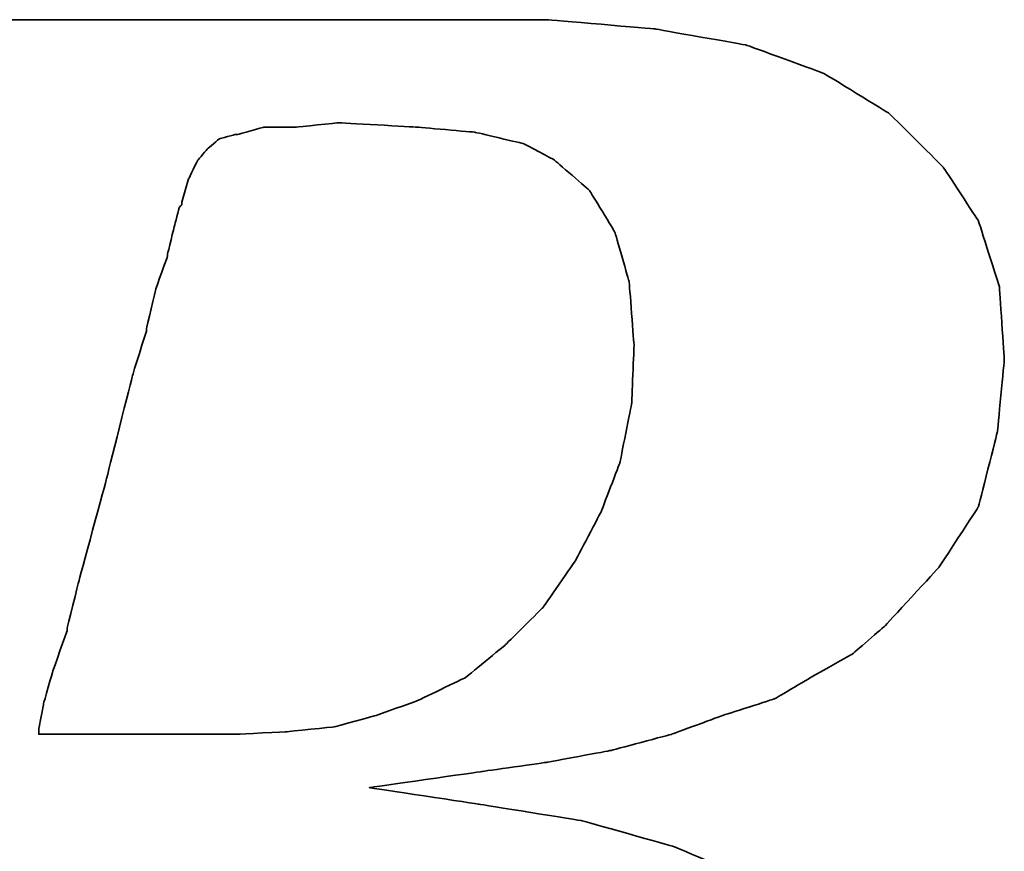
# Model space of a CAD drawing. Header units: millimetres. Extents: x 349 to 648, y 103 to 207.
# Tile 29 of 46: x 553.32 to 556.07, y 137.29 to 139.62. Entities that reach past the tile are written whole.
import ezdxf

# ---------------------------------------------------------------- set-up
doc = ezdxf.new("R2010")
doc.units = ezdxf.units.MM
doc.header["$LTSCALE"] = 0.15
doc.layers.add('DIM', color=4, linetype='CONTINUOUS')
doc.layers.add('layer 1', color=7, linetype='CONTINUOUS')

# ---------------------------------------------------------------- blocks, each defined once
blk = doc.blocks.new('TBI MOTION logo(完整正式版)')
at = {"layer": 'layer 1', "color": 22, "lineweight": 35}
for points, knots in [([(-64.65375, -6.86375), (-64.65375, -6.86375), (-64.84375, -7.29625), (-64.84375, -7.29625), (-64.84375, -7.29625), (-64.84375, -7.29625), (-64.86875, -7.34375), (-64.86875, -7.34375), (-64.86875, -7.34375), (-64.86875, -7.34375), (-64.86875, -7.36875), (-64.86875, -7.36875), (-64.86875, -7.36875), (-64.86875, -7.36875), (-65.15375, -7.65375), (-65.15375, -7.65375), (-65.15375, -7.65375), (-65.15375, -7.65375), (-65.17875, -7.65375), (-65.17875, -7.65375), (-65.17875, -7.65375), (-65.17875, -7.65375), (-65.20375, -7.67875), (-65.20375, -7.67875), (-65.20375, -7.67875), (-65.20375, -7.67875), (-65.58875, -7.87125), (-65.58875, -7.87125), (-65.58875, -7.87125), (-65.58875, -7.87125), (-65.63375, -7.87125), (-65.63375, -7.87125), (-65.63375, -7.87125), (-65.63375, -7.87125), (-65.65875, -7.89375), (-65.65875, -7.89375), (-65.65875, -7.89375), (-65.65875, -7.89375), (-66.09375, -7.94375), (-66.09375, -7.94375), (-66.09375, -7.94375), (-66.09375, -7.94375), (-66.11375, -7.94375), (-66.11375, -7.94375), (-66.11375, -7.94375), (-66.11375, -7.94375), (-66.16375, -7.94375), (-66.16375, -7.94375), (-66.16375, -7.94375), (-66.16375, -7.94375), (-66.30875, -7.94375), (-66.30875, -7.94375), (-66.30875, -7.94375), (-66.30875, -7.94375), (-66.69375, -7.94375), (-66.69375, -7.94375), (-66.69375, -7.94375), (-66.69375, -7.94375), (-67.07375, -7.94375), (-67.07375, -7.94375), (-67.07375, -7.94375), (-67.07375, -7.94375), (-67.12375, -7.94375), (-67.12375, -7.94375), (-67.12375, -7.94375), (-67.12375, -7.94375), (-67.12375, -7.96625), (-67.12375, -7.96625), (-67.12375, -7.96625), (-67.12375, -7.96625), (-67.14875, -7.99125), (-67.14875, -7.99125), (-67.14875, -7.99125), (-67.14875, -7.99125), (-67.24375, -8.34875), (-67.24375, -8.34875), (-67.24375, -8.34875), (-67.24375, -8.34875), (-67.31375, -8.68625), (-67.31375, -8.68625), (-67.31375, -8.68625), (-67.31375, -8.68625), (-67.26875, -8.68625), (-67.26875, -8.68625), (-67.26875, -8.68625), (-67.26875, -8.68625), (-67.07375, -8.68625), (-67.07375, -8.68625), (-67.07375, -8.68625), (-67.07375, -8.68625), (-66.54875, -8.68625), (-66.54875, -8.68625), (-66.54875, -8.68625), (-66.54875, -8.68625), (-65.82625, -8.68625), (-65.82625, -8.68625), (-65.82625, -8.68625), (-65.82625, -8.68625), (-65.01375, -8.68625), (-65.01375, -8.68625), (-65.01375, -8.68625), (-65.01375, -8.68625), (-64.05375, -8.68625), (-64.05375, -8.68625), (-64.05375, -8.68625), (-64.05375, -8.68625), (-62.08375, -8.68625), (-62.08375, -8.68625), (-62.08375, -8.68625), (-62.08375, -8.68625), (-60.06875, -8.68625), (-60.06875, -8.68625), (-60.06875, -8.68625), (-60.06875, -8.68625), (-59.10875, -8.68625), (-59.10875, -8.68625), (-59.10875, -8.68625), (-59.10875, -8.68625), (-58.29375, -8.68625), (-58.29375, -8.68625), (-58.29375, -8.68625), (-58.29375, -8.68625), (-57.57375, -8.68625), (-57.57375, -8.68625), (-57.57375, -8.68625), (-57.57375, -8.68625), (-57.04875, -8.68625), (-57.04875, -8.68625), (-57.04875, -8.68625), (-57.04875, -8.68625), (-56.85375, -8.68625), (-56.85375, -8.68625), (-56.85375, -8.68625), (-56.85375, -8.68625), (-56.70875, -8.68625), (-56.70875, -8.68625), (-56.70875, -8.68625), (-56.70875, -8.68625), (-56.61375, -8.68625), (-56.61375, -8.68625), (-56.61375, -8.68625), (-56.61375, -8.68625), (-56.56875, -8.68625), (-56.56875, -8.68625), (-56.56875, -8.68625), (-56.56875, -8.68625), (-55.65375, -8.63875), (-55.65375, -8.63875), (-55.65375, -8.63875), (-55.65375, -8.63875), (-54.76875, -8.51875), (-54.76875, -8.51875), (-54.76875, -8.51875), (-54.76875, -8.51875), (-53.90375, -8.30375), (-53.90375, -8.30375), (-53.90375, -8.30375), (-53.90375, -8.30375), (-53.08875, -8.03875), (-53.08875, -8.03875), (-53.08875, -8.03875), (-53.08875, -8.03875), (-52.34375, -7.65375), (-52.34375, -7.65375), (-52.34375, -7.65375), (-52.34375, -7.65375), (-51.69875, -7.29625), (-51.69875, -7.29625), (-51.69875, -7.29625), (-51.69875, -7.29625), (-51.21875, -6.91125), (-51.21875, -6.91125), (-51.21875, -6.91125), (-51.21875, -6.91125), (-50.83375, -6.50375), (-50.83375, -6.50375), (-50.83375, -6.50375), (-50.83375, -6.50375), (-50.44875, -5.94875), (-50.44875, -5.94875), (-50.44875, -5.94875), (-50.44875, -5.94875), (-50.13875, -5.30375), (-50.13875, -5.30375), (-50.13875, -5.30375), (-50.13875, -5.30375), (-49.99375, -4.65375), (-49.99375, -4.65375), (-49.99375, -4.65375), (-49.99375, -4.65375), (-49.92375, -3.98375), (-49.92375, -3.98375), (-49.92375, -3.98375), (-49.92375, -3.98375), (-49.99375, -3.19374), (-49.99375, -3.19374), (-49.99375, -3.19374), (-49.99375, -3.19374), (-50.23374, -2.44874), (-50.23374, -2.44874), (-50.23374, -2.44874), (-50.23374, -2.44874), (-50.59375, -1.87374), (-50.59375, -1.87374), (-50.59375, -1.87374), (-50.59375, -1.87374), (-51.09875, -1.31874), (-51.09875, -1.31874), (-51.09875, -1.31874), (-51.09875, -1.31874), (-51.74375, -0.81875), (-51.74375, -0.81875), (-51.74375, -0.81875), (-51.74375, -0.81875), (-52.53875, -0.48125), (-52.53875, -0.48125), (-52.53875, -0.48125), (-52.53875, -0.48125), (-53.47375, -0.21875), (-53.47375, -0.21875), (-53.47375, -0.21875), (-53.47375, -0.21875), (-54.52875, -0.04874), (-54.52875, -0.04874), (-54.52875, -0.04874), (-54.52875, -0.04874), (-55.65375, 0.12125), (-55.65375, 0.12125), (-55.65375, 0.12125), (-55.65375, 0.12125), (-54.50375, 0.28624), (-54.50375, 0.28624), (-54.50375, 0.28624), (-54.50375, 0.28624), (-53.83375, 0.38124), (-53.83375, 0.38124), (-53.83375, 0.38124), (-53.83375, 0.38124), (-53.18375, 0.50125), (-53.18375, 0.50125), (-53.18375, 0.50125), (-53.18375, 0.50125), (-52.55875, 0.66874), (-52.55875, 0.66874), (-52.55875, 0.66874), (-52.55875, 0.66874), (-52.03375, 0.86124), (-52.03375, 0.86124), (-52.03375, 0.86124), (-52.03375, 0.86124), (-51.50374, 1.03124), (-51.50374, 1.03124), (-51.50374, 1.03124), (-51.50374, 1.03124), (-51.09875, 1.27125), (-51.09875, 1.27125), (-51.09875, 1.27125), (-51.09875, 1.27125), (-50.71375, 1.48624), (-50.71375, 1.48624), (-50.71375, 1.48624), (-50.71375, 1.48624), (-50.37625, 1.77625), (-50.37625, 1.77625), (-50.37625, 1.77625), (-50.37625, 1.77625), (-49.82375, 2.37625), (-49.82375, 2.37625), (-49.82375, 2.37625), (-49.82375, 2.37625), (-49.41875, 2.99625), (-49.41875, 2.99625), (-49.41875, 2.99625), (-49.41875, 2.99625), (-49.22375, 3.76625), (-49.22375, 3.76625), (-49.22375, 3.76625), (-49.22375, 3.76625), (-49.15375, 4.50874), (-49.15375, 4.50874), (-49.15375, 4.50874), (-49.15375, 4.50874), (-49.20375, 5.25125), (-49.20375, 5.25125), (-49.20375, 5.25125), (-49.20375, 5.25125), (-49.41875, 5.92625), (-49.41875, 5.92625), (-49.41875, 5.92625), (-49.41875, 5.92625), (-49.77875, 6.47625), (-49.77875, 6.47625), (-49.77875, 6.47625), (-49.77875, 6.47625), (-50.33125, 7.02624), (-50.33125, 7.02624), (-50.33125, 7.02624), (-50.33125, 7.02624), (-51.00125, 7.43625), (-51.00125, 7.43625), (-51.00125, 7.43625), (-51.00125, 7.43625), (-51.79375, 7.72625), (-51.79375, 7.72625), (-51.79375, 7.72625), (-51.79375, 7.72625), (-52.72875, 7.89124), (-52.72875, 7.89124), (-52.72875, 7.89124), (-52.72875, 7.89124), (-53.83375, 7.98625), (-53.83375, 7.98625), (-53.83375, 7.98625), (-53.83375, 7.98625), (-53.92875, 7.98625), (-53.92875, 7.98625), (-53.92875, 7.98625), (-53.92875, 7.98625), (-54.26375, 7.98625), (-54.26375, 7.98625), (-54.26375, 7.98625), (-54.26375, 7.98625), (-54.74375, 7.98625), (-54.74375, 7.98625), (-54.74375, 7.98625), (-54.74375, 7.98625), (-55.36875, 7.98625), (-55.36875, 7.98625), (-55.36875, 7.98625), (-55.36875, 7.98625), (-56.13375, 7.98625), (-56.13375, 7.98625), (-56.13375, 7.98625), (-56.13375, 7.98625), (-56.94875, 7.98625), (-56.94875, 7.98625), (-56.94875, 7.98625), (-56.94875, 7.98625), (-58.77625, 7.98625), (-58.77625, 7.98625), (-58.77625, 7.98625), (-58.77625, 7.98625), (-60.59875, 7.98625), (-60.59875, 7.98625), (-60.59875, 7.98625), (-60.59875, 7.98625), (-61.41375, 7.98625), (-61.41375, 7.98625), (-61.41375, 7.98625), (-61.41375, 7.98625), (-62.17875, 7.98625), (-62.17875, 7.98625), (-62.17875, 7.98625), (-62.17875, 7.98625), (-62.80375, 7.98625), (-62.80375, 7.98625), (-62.80375, 7.98625), (-62.80375, 7.98625), (-63.30625, 7.98625), (-63.30625, 7.98625), (-63.30625, 7.98625), (-63.30625, 7.98625), (-63.57375, 7.98625), (-63.57375, 7.98625), (-63.57375, 7.98625), (-63.57375, 7.98625), (-63.57375, 7.96375), (-63.57375, 7.96375), (-63.57375, 7.96375), (-63.57375, 7.96375), (-63.59875, 7.94125), (-63.59875, 7.94125), (-63.59875, 7.94125), (-63.59875, 7.94125), (-63.69375, 7.55625), (-63.69375, 7.55625), (-63.69375, 7.55625), (-63.69375, 7.55625), (-63.76375, 7.24624), (-63.76375, 7.24624), (-63.76375, 7.24624), (-63.76375, 7.24624), (-63.23875, 7.24624), (-63.23875, 7.24624), (-63.23875, 7.24624), (-63.23875, 7.24624), (-62.75875, 7.24624), (-62.75875, 7.24624), (-62.75875, 7.24624), (-62.75875, 7.24624), (-62.61125, 7.24624), (-62.61125, 7.24624), (-62.61125, 7.24624), (-62.61125, 7.24624), (-62.56625, 7.24624), (-62.56625, 7.24624), (-62.56625, 7.24624), (-62.56625, 7.24624), (-62.22875, 7.24624), (-62.22875, 7.24624), (-62.22875, 7.24624), (-62.22875, 7.24624), (-62.20375, 7.24624), (-62.20375, 7.24624), (-62.20375, 7.24624), (-62.20375, 7.24624), (-62.17875, 7.21875), (-62.17875, 7.21875), (-62.17875, 7.21875), (-62.17875, 7.21875), (-61.96375, 7.17125), (-61.96375, 7.17125), (-61.96375, 7.17125), (-61.96375, 7.17125), (-61.72375, 7.12624), (-61.72375, 7.12624), (-61.72375, 7.12624), (-61.72375, 7.12624), (-61.70375, 7.12624), (-61.70375, 7.12624), (-61.70375, 7.12624), (-61.70375, 7.12624), (-61.55875, 7.07624), (-61.55875, 7.07624), (-61.55875, 7.07624), (-61.55875, 7.07624), (-61.50875, 7.07624), (-61.50875, 7.07624), (-61.50875, 7.07624), (-61.50875, 7.07624), (-61.48375, 7.02624), (-61.48375, 7.02624), (-61.48375, 7.02624), (-61.48375, 7.02624), (-61.31875, 6.83375), (-61.31875, 6.83375), (-61.31875, 6.83375), (-61.31875, 6.83375), (-61.29375, 6.81125), (-61.29375, 6.81125), (-61.29375, 6.81125), (-61.29375, 6.81125), (-61.29375, 6.78625), (-61.29375, 6.78625), (-61.29375, 6.78625), (-61.29375, 6.78625), (-61.19875, 6.50124), (-61.19875, 6.50124), (-61.19875, 6.50124), (-61.19875, 6.50124), (-61.17375, 6.45124), (-61.17375, 6.45124), (-61.17375, 6.45124), (-61.17375, 6.45124), (-61.19875, 6.40625), (-61.19875, 6.40625), (-61.19875, 6.40625), (-61.19875, 6.40625), (-61.26875, 5.99624), (-61.26875, 5.99624), (-61.26875, 5.99624), (-61.26875, 5.99624), (-61.26875, 5.85125), (-61.26875, 5.85125), (-61.26875, 5.85125), (-61.26875, 5.85125), (-61.26875, 5.82625), (-61.26875, 5.82625), (-61.26875, 5.82625), (-61.26875, 5.82625), (-61.29375, 5.80625), (-61.29375, 5.80625), (-61.29375, 5.80625), (-61.29375, 5.80625), (-61.34125, 5.66125), (-61.34125, 5.66125), (-61.34125, 5.66125), (-61.34125, 5.66125), (-61.41375, 5.44625), (-61.41375, 5.44625), (-61.41375, 5.44625), (-61.41375, 5.44625), (-61.48375, 5.15625), (-61.48375, 5.15625), (-61.48375, 5.15625), (-61.48375, 5.15625), (-61.58375, 4.82124), (-61.58375, 4.82124), (-61.58375, 4.82124), (-61.58375, 4.82124), (-61.79875, 4.00375), (-61.79875, 4.00375), (-61.79875, 4.00375), (-61.79875, 4.00375), (-62.05875, 2.99625), (-62.05875, 2.99625), (-62.05875, 2.99625), (-62.05875, 2.99625), (-62.34875, 1.91625), (-62.34875, 1.91625), (-62.34875, 1.91625), (-62.34875, 1.91625), (-62.97375, -0.41124), (-62.97375, -0.41124), (-62.97375, -0.41124), (-62.97375, -0.41124), (-63.59875, -2.75875), (-63.59875, -2.75875), (-63.59875, -2.75875), (-63.59875, -2.75875), (-63.88375, -3.86374), (-63.88375, -3.86374), (-63.88375, -3.86374), (-63.88375, -3.86374), (-64.14875, -4.82374), (-64.14875, -4.82374), (-64.14875, -4.82374), (-64.14875, -4.82374), (-64.36375, -5.64125), (-64.36375, -5.64125), (-64.36375, -5.64125), (-64.36375, -5.64125), (-64.43625, -5.97625), (-64.43625, -5.97625), (-64.43625, -5.97625), (-64.43625, -5.97625), (-64.50875, -6.28625), (-64.50875, -6.28625), (-64.50875, -6.28625), (-64.50875, -6.28625), (-64.50875, -6.30875), (-64.50875, -6.30875), (-64.50875, -6.30875), (-64.50875, -6.30875), (-64.57875, -6.50375), (-64.57875, -6.50375), (-64.57875, -6.50375), (-64.57875, -6.50375), (-64.62875, -6.69625), (-64.62875, -6.69625), (-64.62875, -6.69625), (-64.62875, -6.69625), (-64.62875, -6.76875), (-64.62875, -6.76875), (-64.62875, -6.76875), (-64.62875, -6.76875), (-64.62875, -6.81375), (-64.62875, -6.81375), (-64.62875, -6.81375), (-64.62875, -6.81375), (-64.62875, -6.83875), (-64.62875, -6.83875), (-64.62875, -6.83875), (-64.62875, -6.83875), (-64.65375, -6.86375), (-64.65375, -6.86375)], [0, 0, 0, 0, 0.00719424, 0.00719424, 0.00719424, 0.00719425, 0.01438849, 0.01438849, 0.01438849, 0.0143885, 0.02158273, 0.02158273, 0.02158273, 0.02158274, 0.02877698, 0.02877698, 0.02877698, 0.02877699, 0.03597122, 0.03597122, 0.03597122, 0.03597123, 0.04316547, 0.04316547, 0.04316547, 0.04316548, 0.05035971, 0.05035971, 0.05035971, 0.05035972, 0.05755396, 0.05755396, 0.05755396, 0.05755397, 0.0647482, 0.0647482, 0.0647482, 0.06474821, 0.07194245, 0.07194245, 0.07194245, 0.07194246, 0.07913669, 0.07913669, 0.07913669, 0.0791367, 0.08633094, 0.08633094, 0.08633094, 0.08633095, 0.09352518, 0.09352518, 0.09352518, 0.09352519, 0.10071942, 0.10071942, 0.10071942, 0.10071943, 0.10791367, 0.10791367, 0.10791367, 0.10791368, 0.11510791, 0.11510791, 0.11510791, 0.11510792, 0.12230216, 0.12230216, 0.12230216, 0.12230217, 0.1294964, 0.1294964, 0.1294964, 0.12949641, 0.13669065, 0.13669065, 0.13669065, 0.13669066, 0.14388489, 0.14388489, 0.14388489, 0.1438849, 0.15107914, 0.15107914, 0.15107914, 0.15107915, 0.15827338, 0.15827338, 0.15827338, 0.15827339, 0.16546763, 0.16546763, 0.16546763, 0.16546764, 0.17266187, 0.17266187, 0.17266187, 0.17266188, 0.17985612, 0.17985612, 0.17985612, 0.17985613, 0.18705036, 0.18705036, 0.18705036, 0.18705037, 0.1942446, 0.1942446, 0.1942446, 0.19424461, 0.20143885, 0.20143885, 0.20143885, 0.20143886, 0.20863309, 0.20863309, 0.20863309, 0.2086331, 0.21582734, 0.21582734, 0.21582734, 0.21582735, 0.22302158, 0.22302158, 0.22302158, 0.22302159, 0.23021583, 0.23021583, 0.23021583, 0.23021584, 0.23741007, 0.23741007, 0.23741007, 0.23741008, 0.24460432, 0.24460432, 0.24460432, 0.24460433, 0.25179856, 0.25179856, 0.25179856, 0.25179857, 0.25899281, 0.25899281, 0.25899281, 0.25899282, 0.26618705, 0.26618705, 0.26618705, 0.26618706, 0.27338129, 0.27338129, 0.27338129, 0.2733813, 0.28057554, 0.28057554, 0.28057554, 0.28057555, 0.28776978, 0.28776978, 0.28776978, 0.28776979, 0.29496403, 0.29496403, 0.29496403, 0.29496404, 0.30215827, 0.30215827, 0.30215827, 0.30215828, 0.30935252, 0.30935252, 0.30935252, 0.30935253, 0.31654676, 0.31654676, 0.31654676, 0.31654677, 0.32374101, 0.32374101, 0.32374101, 0.32374102, 0.33093525, 0.33093525, 0.33093525, 0.33093526, 0.3381295, 0.3381295, 0.3381295, 0.33812951, 0.34532374, 0.34532374, 0.34532374, 0.34532375, 0.35251799, 0.35251799, 0.35251799, 0.352518, 0.35971223, 0.35971223, 0.35971223, 0.35971224, 0.36690647, 0.36690647, 0.36690647, 0.36690648, 0.37410072, 0.37410072, 0.37410072, 0.37410073, 0.38129496, 0.38129496, 0.38129496, 0.38129497, 0.38848921, 0.38848921, 0.38848921, 0.38848922, 0.39568345, 0.39568345, 0.39568345, 0.39568346, 0.4028777, 0.4028777, 0.4028777, 0.40287771, 0.41007194, 0.41007194, 0.41007194, 0.41007195, 0.41726619, 0.41726619, 0.41726619, 0.4172662, 0.42446043, 0.42446043, 0.42446043, 0.42446044, 0.43165468, 0.43165468, 0.43165468, 0.43165469, 0.43884892, 0.43884892, 0.43884892, 0.43884893, 0.44604317, 0.44604317, 0.44604317, 0.44604318, 0.45323741, 0.45323741, 0.45323741, 0.45323742, 0.46043165, 0.46043165, 0.46043165, 0.46043166, 0.4676259, 0.4676259, 0.4676259, 0.46762591, 0.47482014, 0.47482014, 0.47482014, 0.47482015, 0.48201439, 0.48201439, 0.48201439, 0.4820144, 0.48920863, 0.48920863, 0.48920863, 0.48920864, 0.49640288, 0.49640288, 0.49640288, 0.49640289, 0.50359712, 0.50359712, 0.50359712, 0.50359713, 0.51079137, 0.51079137, 0.51079137, 0.51079138, 0.51798561, 0.51798561, 0.51798561, 0.51798562, 0.52517986, 0.52517986, 0.52517986, 0.52517987, 0.5323741, 0.5323741, 0.5323741, 0.53237411, 0.53956835, 0.53956835, 0.53956835, 0.53956836, 0.54676259, 0.54676259, 0.54676259, 0.5467626, 0.55395683, 0.55395683, 0.55395683, 0.55395684, 0.56115108, 0.56115108, 0.56115108, 0.56115109, 0.56834532, 0.56834532, 0.56834532, 0.56834533, 0.57553957, 0.57553957, 0.57553957, 0.57553958, 0.58273381, 0.58273381, 0.58273381, 0.58273382, 0.58992806, 0.58992806, 0.58992806, 0.58992807, 0.5971223, 0.5971223, 0.5971223, 0.59712231, 0.60431655, 0.60431655, 0.60431655, 0.60431656, 0.61151079, 0.61151079, 0.61151079, 0.6115108, 0.61870504, 0.61870504, 0.61870504, 0.61870505, 0.62589928, 0.62589928, 0.62589928, 0.62589929, 0.63309353, 0.63309353, 0.63309353, 0.63309354, 0.64028777, 0.64028777, 0.64028777, 0.64028778, 0.64748201, 0.64748201, 0.64748201, 0.64748202, 0.65467626, 0.65467626, 0.65467626, 0.65467627, 0.6618705, 0.6618705, 0.6618705, 0.66187051, 0.66906475, 0.66906475, 0.66906475, 0.66906476, 0.67625899, 0.67625899, 0.67625899, 0.676259, 0.68345324, 0.68345324, 0.68345324, 0.68345325, 0.69064748, 0.69064748, 0.69064748, 0.69064749, 0.69784173, 0.69784173, 0.69784173, 0.69784174, 0.70503597, 0.70503597, 0.70503597, 0.70503598, 0.71223022, 0.71223022, 0.71223022, 0.71223023, 0.71942446, 0.71942446, 0.71942446, 0.71942447, 0.72661871, 0.72661871, 0.72661871, 0.72661872, 0.73381295, 0.73381295, 0.73381295, 0.73381296, 0.74100719, 0.74100719, 0.74100719, 0.7410072, 0.74820144, 0.74820144, 0.74820144, 0.74820145, 0.75539568, 0.75539568, 0.75539568, 0.75539569, 0.76258993, 0.76258993, 0.76258993, 0.76258994, 0.76978417, 0.76978417, 0.76978417, 0.76978418, 0.77697842, 0.77697842, 0.77697842, 0.77697843, 0.78417266, 0.78417266, 0.78417266, 0.78417267, 0.79136691, 0.79136691, 0.79136691, 0.79136692, 0.79856115, 0.79856115, 0.79856115, 0.79856116, 0.8057554, 0.8057554, 0.8057554, 0.80575541, 0.81294964, 0.81294964, 0.81294964, 0.81294965, 0.82014388, 0.82014388, 0.82014388, 0.82014389, 0.82733813, 0.82733813, 0.82733813, 0.82733814, 0.83453237, 0.83453237, 0.83453237, 0.83453238, 0.84172662, 0.84172662, 0.84172662, 0.84172663, 0.84892086, 0.84892086, 0.84892086, 0.84892087, 0.85611511, 0.85611511, 0.85611511, 0.85611512, 0.86330935, 0.86330935, 0.86330935, 0.86330936, 0.8705036, 0.8705036, 0.8705036, 0.87050361, 0.87769784, 0.87769784, 0.87769784, 0.87769785, 0.88489209, 0.88489209, 0.88489209, 0.8848921, 0.89208633, 0.89208633, 0.89208633, 0.89208634, 0.89928058, 0.89928058, 0.89928058, 0.89928059, 0.90647482, 0.90647482, 0.90647482, 0.90647483, 0.91366906, 0.91366906, 0.91366906, 0.91366907, 0.92086331, 0.92086331, 0.92086331, 0.92086332, 0.92805755, 0.92805755, 0.92805755, 0.92805756, 0.9352518, 0.9352518, 0.9352518, 0.93525181, 0.94244604, 0.94244604, 0.94244604, 0.94244605, 0.94964029, 0.94964029, 0.94964029, 0.9496403, 0.95683453, 0.95683453, 0.95683453, 0.95683454, 0.96402878, 0.96402878, 0.96402878, 0.96402879, 0.97122302, 0.97122302, 0.97122302, 0.97122303, 0.97841727, 0.97841727, 0.97841727, 0.97841728, 0.98561151, 0.98561151, 0.98561151, 0.98561152, 0.99280576, 0.99280576, 0.99280576, 0.99280577, 1, 1, 1, 1]), ([(-57.50375, 6.35625), (-57.50375, 6.35625), (-57.57375, 6.11625), (-57.57375, 6.11625), (-57.57375, 6.11625), (-57.57375, 6.11625), (-57.57375, 6.09125), (-57.57375, 6.09125), (-57.57375, 6.09125), (-57.57375, 6.09125), (-57.59875, 6.06625), (-57.59875, 6.06625), (-57.59875, 6.06625), (-57.59875, 6.06625), (-57.64875, 5.87625), (-57.64875, 5.87625), (-57.64875, 5.87625), (-57.64875, 5.87625), (-57.71875, 5.58875), (-57.71875, 5.58875), (-57.71875, 5.58875), (-57.71875, 5.58875), (-57.71875, 5.56625), (-57.71875, 5.56625), (-57.71875, 5.56625), (-57.71875, 5.56625), (-57.83875, 5.23125), (-57.83875, 5.23125), (-57.83875, 5.23125), (-57.83875, 5.23125), (-57.93625, 4.82124), (-57.93625, 4.82124), (-57.93625, 4.82124), (-57.93625, 4.82124), (-57.93625, 4.79624), (-57.93625, 4.79624), (-57.93625, 4.79624), (-57.93625, 4.79624), (-58.07875, 4.34125), (-58.07875, 4.34125), (-58.07875, 4.34125), (-58.07875, 4.34125), (-58.34375, 3.28625), (-58.34375, 3.28625), (-58.34375, 3.28625), (-58.34375, 3.28625), (-58.62875, 2.23124), (-58.62875, 2.23124), (-58.62875, 2.23124), (-58.62875, 2.23124), (-58.74875, 1.75125), (-58.74875, 1.75125), (-58.74875, 1.75125), (-58.74875, 1.75125), (-58.74875, 1.72625), (-58.74875, 1.72625), (-58.74875, 1.72625), (-58.74875, 1.72625), (-58.89375, 1.31625), (-58.89375, 1.31625), (-58.89375, 1.31625), (-58.89375, 1.31625), (-58.98875, 0.98124), (-58.98875, 0.98124), (-58.98875, 0.98124), (-58.98875, 0.98124), (-59.03875, 0.71625), (-59.03875, 0.71625), (-59.03875, 0.71625), (-59.03875, 0.71625), (-59.03875, 0.66874), (-59.03875, 0.66874), (-59.03875, 0.66874), (-59.03875, 0.66874), (-58.91875, 0.66874), (-58.91875, 0.66874), (-58.91875, 0.66874), (-58.91875, 0.66874), (-58.53375, 0.66874), (-58.53375, 0.66874), (-58.53375, 0.66874), (-58.53375, 0.66874), (-58.10375, 0.66874), (-58.10375, 0.66874), (-58.10375, 0.66874), (-58.10375, 0.66874), (-57.66875, 0.66874), (-57.66875, 0.66874), (-57.66875, 0.66874), (-57.66875, 0.66874), (-57.33375, 0.66874), (-57.33375, 0.66874), (-57.33375, 0.66874), (-57.33375, 0.66874), (-57.09375, 0.66874), (-57.09375, 0.66874), (-57.09375, 0.66874), (-57.09375, 0.66874), (-56.99875, 0.66874), (-56.99875, 0.66874), (-56.99875, 0.66874), (-56.99875, 0.66874), (-56.49375, 0.69374), (-56.49375, 0.69374), (-56.49375, 0.69374), (-56.49375, 0.69374), (-56.01375, 0.74374), (-56.01375, 0.74374), (-56.01375, 0.74374), (-56.01375, 0.74374), (-55.58375, 0.86124), (-55.58375, 0.86124), (-55.58375, 0.86124), (-55.58375, 0.86124), (-55.17375, 1.00624), (-55.17375, 1.00624), (-55.17375, 1.00624), (-55.17375, 1.00624), (-54.67375, 1.24625), (-54.67375, 1.24625), (-54.67375, 1.24625), (-54.67375, 1.24625), (-54.26375, 1.58124), (-54.26375, 1.58124), (-54.26375, 1.58124), (-54.26375, 1.58124), (-53.87875, 1.96374), (-53.87875, 1.96374), (-53.87875, 1.96374), (-53.87875, 1.96374), (-53.54375, 2.44625), (-53.54375, 2.44625), (-53.54375, 2.44625), (-53.54375, 2.44625), (-53.27875, 2.95125), (-53.27875, 2.95125), (-53.27875, 2.95125), (-53.27875, 2.95125), (-53.08875, 3.45124), (-53.08875, 3.45124), (-53.08875, 3.45124), (-53.08875, 3.45124), (-52.96875, 4.05124), (-52.96875, 4.05124), (-52.96875, 4.05124), (-52.96875, 4.05124), (-52.94375, 4.65125), (-52.94375, 4.65125), (-52.94375, 4.65125), (-52.94375, 4.65125), (-52.99375, 5.30125), (-52.99375, 5.30125), (-52.99375, 5.30125), (-52.99375, 5.30125), (-53.13875, 5.80625), (-53.13875, 5.80625), (-53.13875, 5.80625), (-53.13875, 5.80625), (-53.39875, 6.23625), (-53.39875, 6.23625), (-53.39875, 6.23625), (-53.39875, 6.23625), (-53.75875, 6.54875), (-53.75875, 6.54875), (-53.75875, 6.54875), (-53.75875, 6.54875), (-54.07375, 6.71625), (-54.07375, 6.71625), (-54.07375, 6.71625), (-54.07375, 6.71625), (-54.57375, 6.83375), (-54.57375, 6.83375), (-54.57375, 6.83375), (-54.57375, 6.83375), (-55.17375, 6.88625), (-55.17375, 6.88625), (-55.17375, 6.88625), (-55.17375, 6.88625), (-55.96875, 6.93125), (-55.96875, 6.93125), (-55.96875, 6.93125), (-55.96875, 6.93125), (-56.39875, 6.88625), (-56.39875, 6.88625), (-56.39875, 6.88625), (-56.39875, 6.88625), (-56.42125, 6.88625), (-56.42125, 6.88625), (-56.42125, 6.88625), (-56.42125, 6.88625), (-56.73375, 6.88625), (-56.73375, 6.88625), (-56.73375, 6.88625), (-56.73375, 6.88625), (-56.99875, 6.81125), (-56.99875, 6.81125), (-56.99875, 6.81125), (-56.99875, 6.81125), (-57.02375, 6.81125), (-57.02375, 6.81125), (-57.02375, 6.81125), (-57.02375, 6.81125), (-57.18875, 6.76625), (-57.18875, 6.76625), (-57.18875, 6.76625), (-57.18875, 6.76625), (-57.30875, 6.66625), (-57.30875, 6.66625), (-57.30875, 6.66625), (-57.30875, 6.66625), (-57.40875, 6.54875), (-57.40875, 6.54875), (-57.40875, 6.54875), (-57.40875, 6.54875), (-57.50375, 6.35625), (-57.50375, 6.35625)], [0, 0, 0, 0, 0.01851852, 0.01851852, 0.01851852, 0.01851853, 0.03703704, 0.03703704, 0.03703704, 0.03703705, 0.05555556, 0.05555556, 0.05555556, 0.05555557, 0.07407407, 0.07407407, 0.07407407, 0.07407408, 0.09259259, 0.09259259, 0.09259259, 0.0925926, 0.11111111, 0.11111111, 0.11111111, 0.11111112, 0.12962963, 0.12962963, 0.12962963, 0.12962964, 0.14814815, 0.14814815, 0.14814815, 0.14814816, 0.16666667, 0.16666667, 0.16666667, 0.16666668, 0.18518519, 0.18518519, 0.18518519, 0.1851852, 0.2037037, 0.2037037, 0.2037037, 0.20370371, 0.22222222, 0.22222222, 0.22222222, 0.22222223, 0.24074074, 0.24074074, 0.24074074, 0.24074075, 0.25925926, 0.25925926, 0.25925926, 0.25925927, 0.27777778, 0.27777778, 0.27777778, 0.27777779, 0.2962963, 0.2962963, 0.2962963, 0.29629631, 0.31481481, 0.31481481, 0.31481481, 0.31481482, 0.33333333, 0.33333333, 0.33333333, 0.33333334, 0.35185185, 0.35185185, 0.35185185, 0.35185186, 0.37037037, 0.37037037, 0.37037037, 0.37037038, 0.38888889, 0.38888889, 0.38888889, 0.3888889, 0.40740741, 0.40740741, 0.40740741, 0.40740742, 0.42592593, 0.42592593, 0.42592593, 0.42592594, 0.44444444, 0.44444444, 0.44444444, 0.44444445, 0.46296296, 0.46296296, 0.46296296, 0.46296297, 0.48148148, 0.48148148, 0.48148148, 0.48148149, 0.5, 0.5, 0.5, 0.50000001, 0.51851852, 0.51851852, 0.51851852, 0.51851853, 0.53703704, 0.53703704, 0.53703704, 0.53703705, 0.55555556, 0.55555556, 0.55555556, 0.55555557, 0.57407407, 0.57407407, 0.57407407, 0.57407408, 0.59259259, 0.59259259, 0.59259259, 0.5925926, 0.61111111, 0.61111111, 0.61111111, 0.61111112, 0.62962963, 0.62962963, 0.62962963, 0.62962964, 0.64814815, 0.64814815, 0.64814815, 0.64814816, 0.66666667, 0.66666667, 0.66666667, 0.66666668, 0.68518519, 0.68518519, 0.68518519, 0.6851852, 0.7037037, 0.7037037, 0.7037037, 0.70370371, 0.72222222, 0.72222222, 0.72222222, 0.72222223, 0.74074074, 0.74074074, 0.74074074, 0.74074075, 0.75925926, 0.75925926, 0.75925926, 0.75925927, 0.77777778, 0.77777778, 0.77777778, 0.77777779, 0.7962963, 0.7962963, 0.7962963, 0.79629631, 0.81481481, 0.81481481, 0.81481481, 0.81481482, 0.83333333, 0.83333333, 0.83333333, 0.83333334, 0.85185185, 0.85185185, 0.85185185, 0.85185186, 0.87037037, 0.87037037, 0.87037037, 0.87037038, 0.88888889, 0.88888889, 0.88888889, 0.8888889, 0.90740741, 0.90740741, 0.90740741, 0.90740742, 0.92592593, 0.92592593, 0.92592593, 0.92592594, 0.94444444, 0.94444444, 0.94444444, 0.94444445, 0.96296296, 0.96296296, 0.96296296, 0.96296297, 0.98148148, 0.98148148, 0.98148148, 0.98148149, 1, 1, 1, 1])]:
    blk.add_open_spline(points, degree=3, knots=knots, dxfattribs=at)

msp = doc.modelspace()

# ---------------------------------------------------------------- block references
at = {"layer": 'DIM', "color": 7, "xscale": 0.2736514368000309, "yscale": 0.2736514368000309, "zscale": 0.2736514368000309}
msp.add_blockref('TBI MOTION logo(完整正式版)', (569.5243, 137.4371), dxfattribs=at)

doc.saveas('drawing.dxf')
